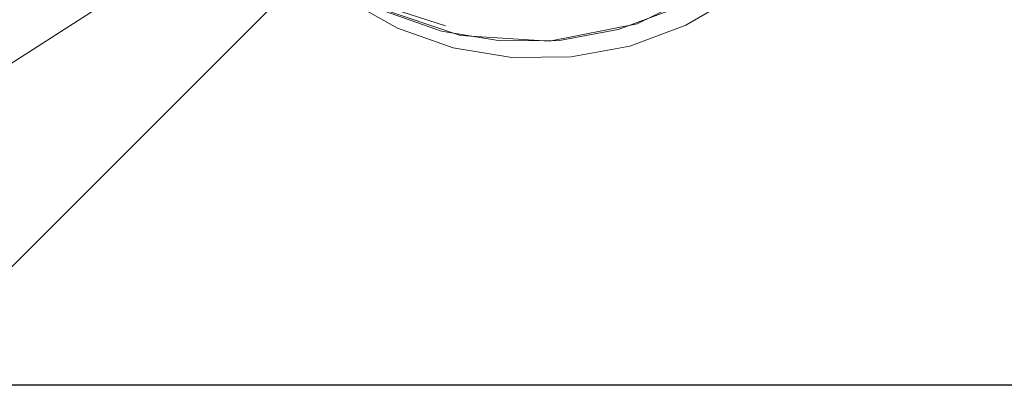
# Model space of a CAD drawing. Header units: millimetres. Extents: x -47038 to 86296, y -75637 to 48966.
# Tile 95 of 174: x -30691 to -30393, y 28540 to 28651. Entities that reach past the tile are written whole.
import ezdxf

# ---------------------------------------------------------------- set-up
doc = ezdxf.new("R2010")
doc.units = ezdxf.units.MM
doc.layers.add('420-K Ściany_Nr_pióra__95', color=7, linetype='Continuous', lineweight=20, true_color=0x7c7c7c)
doc.layers.add('510-I Elektryczne_Nr_pióra__172', color=7, linetype='Continuous', lineweight=20, true_color=0x663200)
doc.layers.add('AP_zakres_Oopracowania', color=7, linetype='Continuous', lineweight=5)
doc.layers.add('XREF', color=8, linetype='Continuous', lineweight=9)

# ---------------------------------------------------------------- blocks, each defined once
blk = doc.blocks.new('parter 2025.10.15')
at = {"layer": '420-K Ściany_Nr_pióra__95', "color": 8, "linetype": 'Continuous', "lineweight": 5, "flags": 128}
blk.add_lwpolyline([(1066.745, 2309.766), (655.253, 2309.766)], dxfattribs=at)
at = {"layer": '510-I Elektryczne_Nr_pióra__172', "color": 8, "linetype": 'Continuous', "lineweight": 5}
for p, q in [((795.663, 2320.74), (798.099, 2321.936)), ((795.663, 2320.74), (798.099, 2321.936)), ((797.146, 2320.692), (798.711, 2321.606)), ((797.146, 2320.692), (798.711, 2321.606)), ((786.827, 2321.49), (788.39, 2320.606)), ((786.827, 2321.49), (788.39, 2320.606)), ((787.418, 2321.467), (789.848, 2320.674)), ((787.418, 2321.467), (789.848, 2320.674)), ((787.756, 2321.241), (790.309, 2320.38)), ((787.756, 2321.241), (790.309, 2320.38)), ((772.844, 2317.073), (779.242, 2321.185)), ((772.844, 2317.073), (779.242, 2321.185)), ((788.033, 2321.11), (789.729, 2320.512)), ((788.033, 2321.11), (789.729, 2320.512)), ((795.092, 2320.564), (796.789, 2321.196)), ((795.092, 2320.564), (796.789, 2321.196)), ((793.006, 2320.209), (795.663, 2320.74)), ((793.006, 2320.209), (795.663, 2320.74)), ((795.448, 2320.06), (797.146, 2320.692)), ((795.448, 2320.06), (797.146, 2320.692)), ((788.39, 2320.606), (790.086, 2320.007)), ((788.39, 2320.606), (790.086, 2320.007)), ((789.729, 2320.512), (791.507, 2320.217)), ((789.729, 2320.512), (791.507, 2320.217)), ((790.309, 2320.38), (793.006, 2320.209)), ((790.309, 2320.38), (793.006, 2320.209)), ((793.313, 2320.234), (795.092, 2320.564)), ((793.313, 2320.234), (795.092, 2320.564)), ((791.507, 2320.217), (793.313, 2320.234)), ((791.507, 2320.217), (793.313, 2320.234)), ((793.669, 2319.73), (795.448, 2320.06)), ((793.669, 2319.73), (795.448, 2320.06)), ((790.086, 2320.007), (791.864, 2319.712)), ((790.086, 2320.007), (791.864, 2319.712)), ((791.864, 2319.712), (793.669, 2319.73)), ((791.864, 2319.712), (793.669, 2319.73))]:
    blk.add_line(p, q, dxfattribs=at)

msp = doc.modelspace()

# ---------------------------------------------------------------- block references
at = {"layer": 'XREF', "xscale": 10, "yscale": 10, "zscale": 10}
msp.add_blockref('parter 2025.10.15', (-38460.61, 5442.28), dxfattribs=at)

# ---------------------------------------------------------------- next in the draw order: hatches: boundary and pattern name
at = {"layer": 'AP_zakres_Oopracowania'}
h = msp.add_hatch(dxfattribs=at)
h.set_pattern_fill('ANSI31', color=256, scale=200, style=0)
h.paths.add_polyline_path([(-27793.16, 32584.78), (-31913.15, 32584.78), (-31913.15, 28539.94), (-27793.16, 28539.94)])
h.paths.add_polyline_path([(-31094.55, 29743.16), (-28160.72, 29743.16), (-28160.72, 30409.09), (-31094.55, 30409.09)], flags=24)

# ---------------------------------------------------------------- next in the draw order: linework, layer by layer
msp.add_lwpolyline([(-31913.15, 32584.78), (-27793.16, 32584.78), (-27793.16, 28539.94), (-31913.15, 28539.94)], close=True)

doc.saveas('drawing.dxf')
